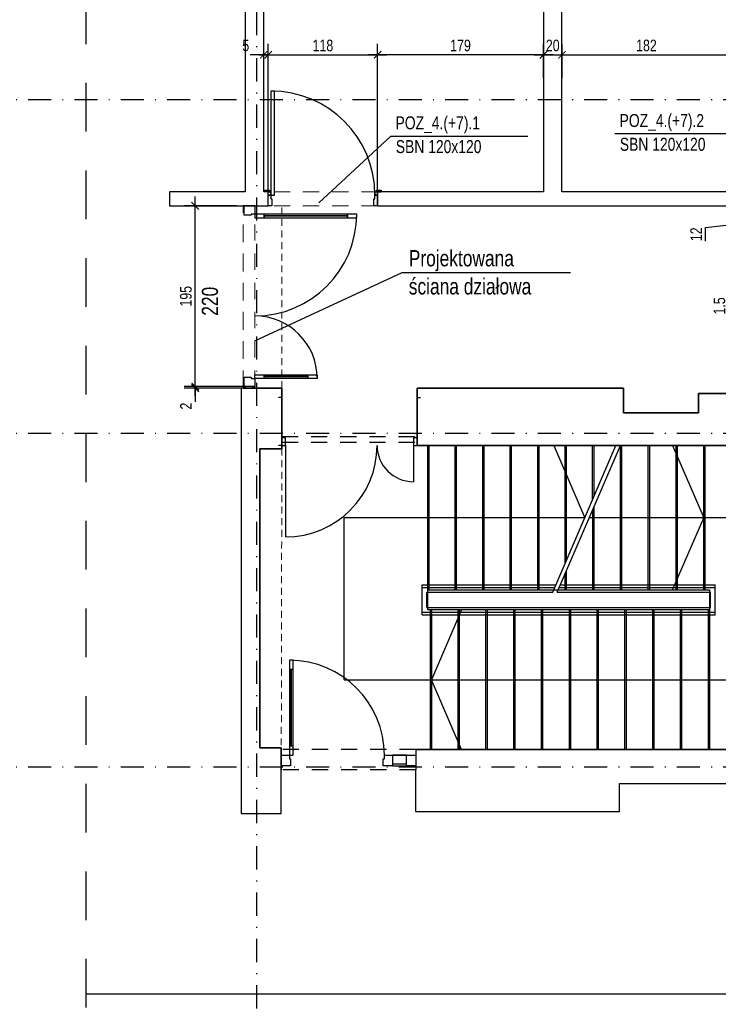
# Model space of a CAD drawing. Header units: metres. Extents: x -2312 to 3188, y -958 to 2058.
# Tile 10 of 13: x 610 to 1363, y 49 to 1111. Entities that reach past the tile are written whole.
import ezdxf

# ---------------------------------------------------------------- set-up
doc = ezdxf.new("R2010")
doc.units = ezdxf.units.M
doc.header["$LTSCALE"] = 50
doc.header["$MEASUREMENT"] = 0
for name, pattern in [('DO', [1, 0.5, -0.24, 0.02, -0.24]), ('DP', [0.63, 0.35, -0.28]), ('Przer. długie kreski', [0.25, 0.15, -0.1])]:
    doc.linetypes.add(name, pattern=pattern)
for name, color, linetype in [('A_konstrukcja_', 7, 'Continuous'), ('A_opis', 7, 'Continuous'), ('BS_lpd', 1, 'DP'), ('BS_wym', 1, 'Continuous'), ('BZ_odn', 1, 'Continuous'), ('BZ_osd', 1, 'DO'), ('BZ_txs', 2, 'Continuous'), ('BZ_wym', 1, 'Continuous'), ('k3_projektowane sciany', 2, 'Continuous'), ('k3_sciany istn', 1, 'DP')]:
    doc.layers.add(name, color=color, linetype=linetype)
doc.styles.add('BIKTS', font='bikromsw.shx', dxfattribs={"width": 0.85})
doc.styles.add('BIKWYM', font='bikromsw.shx', dxfattribs={"width": 0.8})
doc.dimstyles.new('BS_KP_50', dxfattribs={"dimscale": 0.5, "dimtxt": 25, "dimasz": 16, "dimexe": 24, "dimexo": 0, "dimgap": 0, "dimtad": 0, "dimdec": 1, "dimrnd": 0.5, "dimzin": 9, "dimdsep": 46, "dimtxsty": 'BIKWYM', "dimblk": 'ARCHTICK', "dimblk1": 'ARCHTICK', "dimblk2": 'WYM-KP', "dimcen": 0, "dimdle": 20, "dimclrd": 256, "dimclre": 256, "dimclrt": 7, "dimadec": 0, "dimazin": 0, "dimtfac": 0.033333, "dimtdec": 1, "dimtmove": 0, "dimatfit": 3, "dimldrblk": 'ARCHTICK', "dimfxl": 1, "dimtvp": 0.8, "dimtfillclr": 256, "dimtolj": 1, "dimarcsym": 0})
doc.dimstyles.new('BZ_BGR_50', dxfattribs={"dimscale": 0.5, "dimtxt": 25, "dimasz": 1.666667, "dimexe": 0, "dimexo": 0, "dimgap": 0, "dimtad": 0, "dimdec": 1, "dimrnd": 0.5, "dimzin": 9, "dimdsep": 46, "dimtxsty": 'BIKWYM', "dimblk": 'NONE', "dimcen": 0, "dimse1": 1, "dimse2": 1, "dimclrd": 256, "dimclre": 256, "dimclrt": 7, "dimadec": 0, "dimazin": 0, "dimtfac": 0.033333, "dimtdec": 1, "dimtmove": 0, "dimatfit": 3, "dimldrblk": 'NONE', "dimfxl": 1, "dimtvp": 0.8, "dimtolj": 1, "dimarcsym": 0})
doc.dimstyles.new('BZ_KP_50', dxfattribs={"dimscale": 0.5, "dimtxt": 25, "dimasz": 16, "dimexe": 24, "dimexo": 0, "dimgap": 0, "dimtad": 0, "dimdec": 1, "dimrnd": 0.5, "dimzin": 9, "dimdsep": 46, "dimtxsty": 'BIKWYM', "dimblk": 'ARCHTICK', "dimblk1": 'ARCHTICK', "dimblk2": 'WYM-KP', "dimcen": 0, "dimdle": 20, "dimclrd": 256, "dimclre": 256, "dimclrt": 7, "dimadec": 0, "dimazin": 0, "dimtfac": 0.033333, "dimtdec": 1, "dimtmove": 0, "dimatfit": 3, "dimfxl": 1, "dimtvp": 0.8, "dimtfillclr": 256, "dimtolj": 1, "dimarcsym": 0})

# ---------------------------------------------------------------- blocks, each defined once
blk = doc.blocks.new('ARROWHEAD_4')
at = {"color": 0, "linetype": 'Continuous', "lineweight": 0}
blk.add_line((0, 0), (-1, 0), dxfattribs=at)
at = {"color": 0, "linetype": 'Continuous', "lineweight": 0, "flags": 128}
blk.add_lwpolyline([(-1, 0.2679), (0, 0), (-1, -0.2679)], close=True, dxfattribs=at)
blk = doc.blocks.new('_None')
blk = doc.blocks.new('_ArchTick')
at = {"color": 0, "linetype": 'ByBlock', "const_width": 0.15}
blk.add_lwpolyline([(-0.5, -0.5), (0.5, 0.5)], dxfattribs=at)
blk = doc.blocks.new('*D196')
at = {"layer": 'BZ_wym', "lineweight": -2}
for p, q in [((798.9, 715.6), (798.9, 723.6)), ((850.7, 715.6), (786.9, 715.6)), ((848.5, 713.9), (786.9, 713.9)), ((798.9, 715.6), (798.9, 713.9)), ((798.9, 713.9), (798.9, 699.3))]:
    blk.add_line(p, q, dxfattribs=at)
at = {"layer": 'Defpoints', "color": 0}
for p in [(798.9, 713.9), (848.5, 713.9), (850.7, 715.6)]:
    blk.add_point(p, dxfattribs=at)
at = {"layer": 'BZ_wym', "lineweight": -2, "xscale": 8, "yscale": 8, "zscale": 8}
for p, rotation in [((798.9, 715.6), 270), ((798.9, 713.9), 90)]:
    blk.add_blockref('_ArchTick', p, dxfattribs=dict(at, rotation=rotation))
at = {"layer": 'BZ_wym', "color": 7, "insert": (788.9, 694.6), "char_height": 12.5, "attachment_point": 5, "rotation": 90, "style": 'BIKWYM'}
blk.add_mtext('\\A1;2', dxfattribs=at)
blk = doc.blocks.new('WYM-KP')
blk.add_hatch(color=256).paths.add_polyline_path([(-3, 0, 1), (3, 0, 1)])
blk.add_circle((0, 0), 3)
blk = doc.blocks.new('*D197')
at = {"layer": 'BZ_wym', "lineweight": -2}
for p, q in [((798.9, 705.6), (798.9, 920.6)), ((843.5, 910.6), (786.9, 910.6)), ((850.7, 715.6), (786.9, 715.6))]:
    blk.add_line(p, q, dxfattribs=at)
at = {"layer": 'Defpoints', "color": 0}
for p in [(798.9, 910.6), (843.5, 910.6), (850.7, 715.6)]:
    blk.add_point(p, dxfattribs=at)
at = {"layer": 'BZ_wym', "lineweight": -2, "xscale": 8, "yscale": 8, "zscale": 8}
for p, rotation in [((798.9, 910.6), 90), ((798.9, 715.6), 270)]:
    blk.add_blockref('_ArchTick', p, dxfattribs=dict(at, rotation=rotation))
at = {"layer": 'BZ_wym', "color": 7, "insert": (788.9, 813.1), "char_height": 12.5, "attachment_point": 5, "rotation": 90, "style": 'BIKWYM'}
blk.add_mtext('\\A1;195', dxfattribs=at)
blk = doc.blocks.new('*D208')
at = {"layer": 'BS_wym', "lineweight": -2}
for p, q in [((1463.1, 906.2), (1463.1, 914.2)), ((1545, 906.2), (1451.1, 906.2)), ((1463.1, 894.2), (1463.1, 906.2)), ((1349.4, 887.4), (1463.1, 900.2)), ((1545, 894.2), (1451.1, 894.2)), ((1463.1, 894.2), (1463.1, 886.2)), ((1349.4, 872.7), (1349.4, 887.4))]:
    blk.add_line(p, q, dxfattribs=at)
at = {"layer": 'Defpoints', "color": 0}
for p in [(1463.1, 906.2), (1545, 906.2), (1545, 894.2)]:
    blk.add_point(p, dxfattribs=at)
at = {"layer": 'BS_wym', "lineweight": -2, "xscale": 8, "yscale": 8, "zscale": 8}
for p, rotation in [((1463.1, 906.2), 270), ((1463.1, 894.2), 90)]:
    blk.add_blockref('_ArchTick', p, dxfattribs=dict(at, rotation=rotation))
at = {"layer": 'BS_wym', "color": 7, "insert": (1339.4, 880), "char_height": 12.5, "attachment_point": 5, "rotation": 90, "style": 'BIKWYM'}
blk.add_mtext('\\A1;12', dxfattribs=at)
blk = doc.blocks.new('*D213')
at = {"layer": 'BZ_wym', "lineweight": -2}
for p, q in [((1374.6, 812.3), (1463.1, 818)), ((1541.2, 818.7), (1451.1, 818.7)), ((1463.1, 818.7), (1463.1, 826.7)), ((1463.1, 818.7), (1463.1, 817.2)), ((1374.6, 792.8), (1374.6, 812.3)), ((1545, 817.2), (1451.1, 817.2)), ((1463.1, 817.2), (1463.1, 809.2))]:
    blk.add_line(p, q, dxfattribs=at)
at = {"layer": 'Defpoints', "color": 0}
for p in [(1541.2, 818.7), (1463.1, 817.2), (1545, 817.2)]:
    blk.add_point(p, dxfattribs=at)
at = {"layer": 'BZ_wym', "lineweight": -2, "xscale": 8, "yscale": 8, "zscale": 8}
for p, rotation in [((1463.1, 818.7), 270), ((1463.1, 817.2), 90)]:
    blk.add_blockref('_ArchTick', p, dxfattribs=dict(at, rotation=rotation))
at = {"layer": 'BZ_wym', "color": 7, "insert": (1364.6, 802.6), "char_height": 12.5, "attachment_point": 5, "rotation": 90, "style": 'BIKWYM'}
blk.add_mtext('\\A1;1.5', dxfattribs=at)
blk = doc.blocks.new('*D223')
at = {"layer": 'BZ_wym', "lineweight": -2}
for p, q in [((872.8, 925.6), (872.8, 1085.6)), ((877.7, 925.6), (877.7, 1085.6)), ((872.8, 1073.6), (858.2, 1073.6)), ((877.7, 1073.6), (872.8, 1073.6)), ((877.7, 1073.6), (885.7, 1073.6))]:
    blk.add_line(p, q, dxfattribs=at)
at = {"layer": 'Defpoints', "color": 0}
for p in [(872.8, 1073.6), (872.8, 925.6), (877.7, 925.6)]:
    blk.add_point(p, dxfattribs=at)
at = {"layer": 'BZ_wym', "lineweight": -2, "xscale": 8, "yscale": 8, "zscale": 8}
blk.add_blockref('_ArchTick', (872.8, 1073.6), dxfattribs=at)
at = {"layer": 'BZ_wym', "lineweight": -2, "xscale": 8, "yscale": 8, "zscale": 8, "rotation": 180}
blk.add_blockref('_ArchTick', (877.7, 1073.6), dxfattribs=at)
at = {"layer": 'BZ_wym', "color": 7, "insert": (853.5, 1083.6), "char_height": 12.5, "attachment_point": 5, "style": 'BIKWYM'}
blk.add_mtext('\\A1;5', dxfattribs=at)
blk = doc.blocks.new('*D224')
at = {"layer": 'BZ_wym', "lineweight": -2}
for p, q in [((877.7, 925.6), (877.7, 1085.6)), ((995.7, 925.6), (995.7, 1085.6)), ((867.7, 1073.6), (1005.7, 1073.6))]:
    blk.add_line(p, q, dxfattribs=at)
at = {"layer": 'Defpoints', "color": 0}
for p in [(995.7, 1073.6), (877.7, 925.6), (995.7, 925.6)]:
    blk.add_point(p, dxfattribs=at)
at = {"layer": 'BZ_wym', "lineweight": -2, "xscale": 8, "yscale": 8, "zscale": 8, "rotation": 180}
blk.add_blockref('_ArchTick', (877.7, 1073.6), dxfattribs=at)
at = {"layer": 'BZ_wym', "lineweight": -2, "xscale": 8, "yscale": 8, "zscale": 8}
blk.add_blockref('_ArchTick', (995.7, 1073.6), dxfattribs=at)
at = {"layer": 'BZ_wym', "color": 7, "insert": (936.7, 1083.6), "char_height": 12.5, "attachment_point": 5, "style": 'BIKWYM'}
blk.add_mtext('\\A1;118', dxfattribs=at)
blk = doc.blocks.new('*D225')
at = {"layer": 'BZ_wym', "lineweight": -2}
for p, q in [((995.7, 925.6), (995.7, 1085.6)), ((1174.7, 1048.4), (1174.7, 1085.6)), ((1184.7, 1073.6), (985.7, 1073.6))]:
    blk.add_line(p, q, dxfattribs=at)
at = {"layer": 'Defpoints', "color": 0}
for p in [(995.7, 1073.6), (1174.7, 1048.4), (995.7, 925.6)]:
    blk.add_point(p, dxfattribs=at)
at = {"layer": 'BZ_wym', "lineweight": -2, "xscale": 8, "yscale": 8, "zscale": 8, "rotation": 180}
blk.add_blockref('_ArchTick', (995.7, 1073.6), dxfattribs=at)
at = {"layer": 'BZ_wym', "lineweight": -2, "xscale": 8, "yscale": 8, "zscale": 8}
blk.add_blockref('_ArchTick', (1174.7, 1073.6), dxfattribs=at)
at = {"layer": 'BZ_wym', "color": 7, "insert": (1085.2, 1083.6), "char_height": 12.5, "attachment_point": 5, "style": 'BIKWYM'}
blk.add_mtext('\\A1;179', dxfattribs=at)
blk = doc.blocks.new('*D226')
at = {"layer": 'BZ_wym', "lineweight": -2}
for p, q in [((1174.7, 1048.4), (1174.7, 1085.6)), ((1194.7, 1048.4), (1194.7, 1085.6)), ((1164.7, 1073.6), (1204.7, 1073.6))]:
    blk.add_line(p, q, dxfattribs=at)
at = {"layer": 'Defpoints', "color": 0}
for p in [(1194.7, 1073.6), (1174.7, 1048.4), (1194.7, 1048.4)]:
    blk.add_point(p, dxfattribs=at)
at = {"layer": 'BZ_wym', "lineweight": -2, "xscale": 8, "yscale": 8, "zscale": 8, "rotation": 180}
blk.add_blockref('_ArchTick', (1174.7, 1073.6), dxfattribs=at)
at = {"layer": 'BZ_wym', "lineweight": -2, "xscale": 8, "yscale": 8, "zscale": 8}
blk.add_blockref('_ArchTick', (1194.7, 1073.6), dxfattribs=at)
at = {"layer": 'BZ_wym', "color": 7, "insert": (1184.7, 1083.6), "char_height": 12.5, "attachment_point": 5, "style": 'BIKWYM'}
blk.add_mtext('\\A1;20', dxfattribs=at)
blk = doc.blocks.new('*D227')
at = {"layer": 'BZ_wym', "lineweight": -2}
for p, q in [((1194.7, 1048.4), (1194.7, 1085.6)), ((1376.9, 925.6), (1376.9, 1085.6)), ((1184.7, 1073.6), (1386.9, 1073.6))]:
    blk.add_line(p, q, dxfattribs=at)
at = {"layer": 'Defpoints', "color": 0}
for p in [(1376.9, 1073.6), (1194.7, 1048.4), (1376.9, 925.6)]:
    blk.add_point(p, dxfattribs=at)
at = {"layer": 'BZ_wym', "lineweight": -2, "xscale": 8, "yscale": 8, "zscale": 8, "rotation": 180}
blk.add_blockref('_ArchTick', (1194.7, 1073.6), dxfattribs=at)
at = {"layer": 'BZ_wym', "lineweight": -2, "xscale": 8, "yscale": 8, "zscale": 8}
blk.add_blockref('_ArchTick', (1376.9, 1073.6), dxfattribs=at)
at = {"layer": 'BZ_wym', "color": 7, "insert": (1285.8, 1083.6), "char_height": 12.5, "attachment_point": 5, "style": 'BIKWYM'}
blk.add_mtext('\\A1;182', dxfattribs=at)

msp = doc.modelspace()

# ---------------------------------------------------------------- linework, layer by layer
at = {"linetype": 'Continuous'}
msp.add_line((868.506, 648.636), (868.506, 326.012), dxfattribs=at)
at = {"layer": 'A_konstrukcja_', "color": 1, "linetype": 'Przer. długie kreski', "lineweight": 13}
for p, q in [((892.406, 713.936), (892.406, 910.636)), ((892.406, 648.636), (891.806, 326.012))]:
    msp.add_line(p, q, dxfattribs=at)
at = {"layer": 'BS_lpd', "ltscale": 3}
msp.add_line((680.796, 1704.681), (680.796, -217.147), dxfattribs=at)
at = {"layer": 'BZ_osd'}
for p, q in [((865.526, -255.202), (865.526, 1702.427)), ((-1981.428, 1025.336), (1810.194, 1025.336)), ((-1981.428, 665.336), (1811.206, 665.336)), ((-1981.428, 305.336), (1811.206, 305.336))]:
    msp.add_line(p, q, dxfattribs=at)
at = {"layer": 'k3_projektowane sciany', "linetype": 'DP', "lineweight": 5}
for p, q in [((995.709, 925.636), (877.709, 925.636)), ((850.706, 713.936), (850.706, 910.636)), ((850.706, 715.636), (850.706, 910.636)), ((863.206, 715.636), (863.206, 910.636)), ((995.709, 910.636), (877.709, 910.636))]:
    msp.add_line(p, q, dxfattribs=at)
at = {"layer": 'k3_projektowane sciany', "color": 252, "linetype": 'Continuous'}
for p, q in [((851.706, 900.636), (851.706, 910.636)), ((863.206, 910.636), (863.206, 901.836)), ((859.206, 900.636), (851.706, 900.636)), ((863.206, 901.836), (859.206, 901.836)), ((859.206, 901.836), (859.206, 900.636)), ((873.206, 901.836), (863.206, 901.836)), ((863.206, 901.836), (863.206, 897.836)), ((863.206, 897.836), (873.206, 897.836)), ((873.206, 901.836), (873.206, 899.836)), ((963.206, 901.836), (873.206, 901.836)), ((873.206, 897.836), (873.206, 901.836)), ((873.206, 899.836), (963.206, 899.836)), ((873.206, 899.836), (873.206, 897.836)), ((963.206, 899.836), (873.206, 899.836)), ((963.206, 899.836), (873.206, 899.836)), ((873.206, 897.836), (963.206, 897.836)), ((963.206, 899.836), (963.206, 901.836)), ((973.206, 901.836), (963.206, 901.836)), ((963.206, 901.836), (963.206, 897.836)), ((963.206, 897.836), (963.206, 899.836)), ((963.206, 897.836), (973.206, 897.836)), ((973.206, 897.836), (973.206, 901.836)), ((851.706, 725.636), (859.206, 725.636)), ((851.706, 715.636), (851.706, 725.636)), ((859.206, 725.636), (859.206, 724.436)), ((859.206, 724.436), (863.206, 724.436)), ((863.206, 728.436), (873.206, 728.436)), ((863.206, 724.436), (863.206, 728.436)), ((863.206, 724.436), (863.206, 715.636)), ((873.206, 724.436), (863.206, 724.436)), ((873.206, 726.436), (873.206, 728.436)), ((873.206, 728.436), (920.606, 728.436)), ((873.206, 728.436), (873.206, 724.436)), ((873.206, 724.436), (873.206, 726.436)), ((873.206, 726.436), (920.606, 726.436)), ((920.606, 726.436), (873.206, 726.436)), ((920.606, 726.436), (873.206, 726.436)), ((920.606, 724.436), (873.206, 724.436)), ((920.606, 728.436), (920.606, 726.436)), ((920.606, 724.436), (920.606, 728.436)), ((920.606, 728.436), (930.606, 728.436)), ((920.606, 726.436), (920.606, 724.436)), ((930.606, 724.436), (920.606, 724.436)), ((930.606, 728.436), (930.606, 724.436))]:
    msp.add_line(p, q, dxfattribs=at)
at = {"layer": 'k3_projektowane sciany', "linetype": 'Continuous'}
for p, q in [((851.706, 715.636), (850.706, 715.636)), ((851.956, 715.636), (851.706, 715.636)), ((863.206, 715.636), (851.706, 715.636)), ((851.956, 715.636), (851.706, 715.636)), ((851.956, 715.636), (851.956, 713.936)), ((853.206, 715.636), (851.956, 715.636)), ((853.206, 715.636), (851.956, 715.636)), ((853.206, 715.636), (853.206, 713.936)), ((860.706, 715.636), (853.206, 715.636)), ((860.706, 715.636), (853.206, 715.636)), ((860.706, 713.936), (860.706, 715.636)), ((861.956, 715.636), (860.706, 715.636)), ((861.956, 715.636), (860.706, 715.636)), ((861.956, 713.936), (861.956, 715.636)), ((863.206, 715.636), (861.956, 715.636)), ((863.206, 715.636), (861.956, 715.636))]:
    msp.add_line(p, q, dxfattribs=at)
at = {"layer": 'k3_projektowane sciany', "linetype": 'Continuous', "flags": 128}
for points in [[(850.706, 715.636), (850.706, 713.936)], [(850.706, 713.936), (851.956, 713.936)], [(851.956, 713.936), (853.206, 713.936)], [(853.206, 713.936), (860.706, 713.936)], [(860.706, 713.936), (861.956, 713.936)], [(861.956, 713.936), (863.206, 713.936)], [(863.206, 713.936), (863.206, 715.636)]]:
    msp.add_lwpolyline(points, dxfattribs=at)
at = {"layer": 'k3_projektowane sciany', "color": 252, "linetype": 'Continuous'}
for centre, radius, start, end in [((863.206, 901.836), 110, 270, 0), ((863.206, 724.436), 67.4, 0, 90)]:
    msp.add_arc(centre, radius, start, end, dxfattribs=at)
at = {"layer": 'k3_sciany istn', "linetype": 'Continuous'}
for p, q in [((880.509, 1034.536), (880.509, 922.136)), ((884.509, 1034.536), (880.509, 1034.536)), ((884.509, 922.136), (884.509, 1034.536)), ((874.009, 925.636), (874.009, 927.536)), ((874.009, 927.536), (879.009, 927.536)), ((877.709, 925.636), (874.009, 925.636)), ((879.009, 925.636), (874.009, 925.636)), ((877.709, 925.636), (874.009, 925.636)), ((877.709, 922.136), (877.709, 925.636)), ((877.709, 922.136), (877.709, 925.636)), ((877.709, 925.636), (880.209, 925.636)), ((877.709, 922.136), (877.709, 925.636)), ((879.009, 927.536), (879.009, 925.636)), ((880.209, 925.636), (880.209, 922.136)), ((993.209, 922.136), (993.209, 925.636)), ((993.209, 925.636), (995.709, 925.636)), ((994.409, 927.536), (999.409, 927.536)), ((994.409, 925.636), (994.409, 927.536)), ((999.409, 925.636), (994.409, 925.636)), ((995.709, 925.636), (999.409, 925.636)), ((995.709, 922.136), (995.709, 925.636)), ((995.709, 925.636), (995.709, 922.136)), ((995.709, 922.136), (995.709, 925.636)), ((995.709, 925.636), (999.409, 925.636)), ((999.409, 927.536), (999.409, 925.636)), ((877.709, 910.636), (877.709, 922.136)), ((880.209, 922.136), (877.709, 922.136)), ((877.709, 910.636), (877.709, 922.136)), ((877.709, 922.136), (880.509, 922.136)), ((877.709, 910.636), (877.709, 922.136)), ((880.509, 922.136), (880.509, 918.136)), ((880.509, 922.136), (884.509, 922.136)), ((880.509, 918.136), (881.709, 918.136)), ((881.709, 918.136), (881.709, 910.636)), ((991.709, 910.636), (991.709, 918.136)), ((991.709, 918.136), (992.909, 918.136)), ((992.909, 918.136), (992.909, 922.136)), ((992.909, 922.136), (995.709, 922.136)), ((995.709, 922.136), (993.209, 922.136)), ((995.709, 910.636), (995.709, 922.136)), ((995.709, 922.136), (995.709, 910.636)), ((995.709, 910.636), (995.709, 922.136)), ((851.706, 910.636), (850.706, 910.636)), ((851.956, 910.636), (851.706, 910.636)), ((851.706, 910.636), (863.206, 910.636)), ((851.956, 910.636), (851.706, 910.636)), ((853.206, 910.636), (851.956, 910.636)), ((853.206, 910.636), (851.956, 910.636)), ((860.706, 910.636), (853.206, 910.636)), ((860.706, 910.636), (853.206, 910.636)), ((861.956, 910.636), (860.706, 910.636)), ((861.956, 910.636), (860.706, 910.636)), ((863.206, 910.636), (861.956, 910.636)), ((863.206, 910.636), (861.956, 910.636)), ((881.709, 910.636), (877.709, 910.636)), ((995.709, 910.636), (991.709, 910.636)), ((863.206, 713.936), (892.406, 713.936)), ((877.106, 713.936), (868.106, 713.936)), ((892.406, 713.936), (892.406, 661.636)), ((1038.407, 661.636), (1038.407, 713.936)), ((1038.407, 713.936), (1261.007, 713.936)), ((1261.007, 713.936), (1261.007, 687.236)), ((892.406, 703.936), (888.706, 703.936)), ((892.406, 660.236), (892.406, 703.936)), ((892.406, 660.236), (892.406, 703.936)), ((1038.407, 660.236), (1038.407, 703.936)), ((1038.407, 660.236), (1038.407, 703.936)), ((1038.407, 703.936), (1042.107, 703.936)), ((1342.107, 687.236), (1342.107, 708.236)), ((1342.107, 708.236), (1394.882, 708.236)), ((1261.007, 687.236), (1342.107, 687.236)), ((892.406, 652.236), (892.406, 660.236)), ((896.406, 660.236), (892.406, 660.236)), ((892.406, 660.236), (892.406, 652.236)), ((892.406, 652.236), (892.406, 660.236)), ((896.406, 652.236), (896.406, 660.236)), ((1038.407, 660.236), (1034.407, 660.236)), ((1034.407, 660.236), (1034.407, 652.236)), ((1037.806, 661.636), (1038.407, 661.636)), ((1038.407, 652.236), (1038.407, 660.236)), ((1038.407, 652.236), (1038.407, 660.236)), ((1038.407, 652.236), (1038.407, 660.236)), ((892.406, 648.636), (868.506, 648.636)), ((892.406, 652.236), (888.706, 652.236)), ((892.406, 652.236), (888.706, 652.236)), ((892.406, 655.636), (892.406, 648.636)), ((892.406, 652.236), (896.406, 652.236)), ((896.406, 652.236), (896.406, 553.436)), ((1034.407, 652.236), (1038.407, 652.236)), ((1034.407, 652.236), (1034.407, 613.036)), ((1038.407, 652.236), (1038.407, 655.636)), ((1038.407, 652.236), (1042.107, 652.236)), ((1261.007, 652.236), (1038.407, 652.236)), ((1038.407, 652.236), (1042.107, 652.236)), ((1049.806, 474.836), (1049.806, 652.236)), ((1051.306, 496.236), (1051.306, 652.236)), ((1079.466, 496.236), (1079.466, 652.236)), ((1080.966, 496.236), (1080.966, 652.236)), ((1109.126, 496.236), (1109.126, 652.236)), ((1110.626, 496.236), (1110.626, 652.236)), ((1138.786, 496.236), (1138.786, 652.236)), ((1140.286, 496.236), (1140.286, 652.236)), ((1168.446, 496.236), (1168.446, 652.236)), ((1169.946, 496.236), (1169.946, 652.236)), ((1184.641, 493.736), (1252.918, 652.236)), ((1185.718, 652.236), (1219.318, 574.236)), ((1189.641, 493.736), (1257.918, 652.236)), ((1198.106, 524.995), (1198.106, 652.236)), ((1199.606, 528.477), (1199.606, 652.236)), ((1227.766, 593.849), (1227.766, 652.236)), ((1229.266, 597.331), (1229.266, 652.236)), ((1257.856, 496.236), (1257.856, 652.236)), ((1259.356, 496.236), (1259.356, 652.236)), ((1342.107, 652.236), (1261.007, 652.236)), ((1287.806, 496.236), (1287.806, 652.236)), ((1289.306, 496.236), (1289.306, 652.236)), ((1314.107, 652.236), (1347.706, 574.236)), ((1317.756, 496.236), (1317.756, 652.236)), ((1319.256, 496.236), (1319.256, 652.236)), ((1394.882, 652.236), (1342.107, 652.236)), ((1347.706, 496.236), (1347.706, 652.236)), ((1349.206, 496.236), (1349.206, 652.236)), ((1229.406, 496.236), (1229.406, 586.049)), ((1219.318, 574.236), (959.806, 574.236)), ((959.806, 399.436), (959.806, 574.236)), ((1436.146, 574.236), (1224.318, 574.236)), ((1227.906, 496.236), (1227.906, 582.567)), ((1314.107, 496.236), (1347.706, 574.236)), ((1197.956, 496.236), (1197.956, 513.039)), ((1199.456, 496.236), (1199.456, 516.521)), ((1043.806, 501.736), (1188.087, 501.736)), ((1043.806, 469.336), (1043.806, 501.736)), ((1193.087, 501.736), (1359.806, 501.736)), ((1359.806, 469.336), (1359.806, 501.736)), ((1043.806, 498.736), (1186.795, 498.736)), ((1048.806, 493.736), (1184.641, 493.736)), ((1048.806, 477.336), (1048.806, 493.736)), ((1049.806, 496.236), (1185.718, 496.236)), ((1049.806, 474.836), (1049.806, 496.236)), ((1049.806, 496.236), (1353.806, 496.236)), ((1189.641, 493.736), (1354.806, 493.736)), ((1190.718, 496.236), (1353.806, 496.236)), ((1191.795, 498.736), (1359.806, 498.736)), ((1353.806, 496.236), (1353.806, 324.036)), ((1353.806, 496.236), (1353.806, 474.836)), ((1354.806, 477.336), (1354.806, 493.736)), ((1043.806, 472.336), (1359.806, 472.336)), ((1043.806, 469.336), (1359.806, 469.336)), ((1048.806, 477.336), (1354.806, 477.336)), ((1353.806, 474.836), (1049.806, 474.836)), ((1353.806, 474.836), (1049.806, 474.836)), ((1052.306, 474.836), (1052.306, 324.036)), ((1053.806, 474.836), (1053.806, 324.036)), ((1086.286, 474.836), (1053.806, 399.436)), ((1082.306, 474.836), (1082.306, 324.036)), ((1083.806, 474.836), (1083.806, 324.036)), ((1112.306, 474.836), (1112.306, 324.036)), ((1113.806, 474.836), (1113.806, 324.036)), ((1142.306, 474.836), (1142.306, 324.036)), ((1143.806, 474.836), (1143.806, 324.036)), ((1172.306, 474.836), (1172.306, 324.036)), ((1173.806, 474.836), (1173.806, 324.036)), ((1202.306, 474.836), (1202.306, 324.036)), ((1203.806, 474.836), (1203.806, 324.036)), ((1232.306, 474.836), (1232.306, 324.036)), ((1233.806, 474.836), (1233.806, 324.036)), ((1262.306, 474.836), (1262.306, 324.036)), ((1263.806, 474.836), (1263.806, 324.036)), ((1292.306, 474.836), (1292.306, 324.036)), ((1293.806, 474.836), (1293.806, 324.036)), ((1322.306, 474.836), (1322.306, 324.036)), ((1323.806, 474.836), (1323.806, 324.036)), ((1352.306, 474.836), (1352.306, 324.036)), ((900.606, 420.436), (900.606, 410.436)), ((904.606, 420.436), (900.606, 420.436)), ((904.606, 410.436), (904.606, 420.436)), ((902.606, 410.436), (900.606, 410.436)), ((900.606, 410.436), (900.606, 328.036)), ((900.606, 410.436), (904.606, 410.436)), ((902.606, 328.036), (902.606, 410.436)), ((904.606, 410.436), (902.606, 410.436)), ((902.606, 410.436), (902.606, 328.036)), ((902.606, 410.436), (902.606, 328.036)), ((904.606, 328.036), (904.606, 410.436)), ((959.806, 399.436), (1436.146, 399.436)), ((1086.286, 324.036), (1053.806, 399.436)), ((868.506, 326.012), (891.806, 326.012)), ((891.806, 326.012), (891.806, 324.036)), ((891.806, 324.036), (891.806, 318.036)), ((900.606, 328.036), (902.606, 328.036)), ((904.606, 328.036), (900.606, 328.036)), ((900.606, 328.036), (900.606, 318.036)), ((902.606, 328.036), (904.606, 328.036)), ((904.606, 318.036), (904.606, 328.036)), ((1036.732, 324.036), (1256.732, 324.036)), ((1036.806, 324.036), (1036.806, 318.036)), ((1256.732, 324.036), (1511.006, 324.036)), ((891.806, 318.036), (891.806, 306.536)), ((891.806, 306.536), (891.806, 318.036)), ((891.806, 318.036), (900.606, 318.036)), ((891.806, 318.036), (891.806, 306.536)), ((900.606, 318.036), (900.606, 314.036)), ((900.606, 318.036), (904.606, 318.036)), ((900.606, 314.036), (901.806, 314.036)), ((901.806, 314.036), (901.806, 306.536)), ((1001.806, 306.536), (1001.806, 314.036)), ((1001.806, 314.036), (1003.006, 314.036)), ((1003.006, 314.036), (1003.006, 318.036)), ((1003.006, 318.036), (1011.806, 318.036)), ((1011.806, 318.036), (1011.806, 306.536)), ((1026.806, 318.036), (1011.806, 318.036)), ((1011.806, 318.036), (1011.806, 306.536)), ((1011.806, 318.036), (1026.806, 318.036)), ((1026.806, 308.336), (1011.806, 308.336)), ((1026.806, 306.536), (1026.806, 318.036)), ((1026.806, 318.036), (1036.806, 318.036)), ((1026.806, 306.536), (1026.806, 318.036)), ((1036.806, 318.036), (1036.806, 306.536)), ((1036.806, 318.036), (1036.806, 306.536)), ((1036.806, 318.036), (1036.806, 306.536)), ((891.806, 306.536), (891.806, 302.036)), ((901.806, 306.536), (891.806, 306.536)), ((1011.806, 306.536), (1001.806, 306.536)), ((1011.806, 306.536), (1026.806, 306.536)), ((1036.806, 306.536), (1026.806, 306.536)), ((1036.806, 306.536), (1036.806, 302.036))]:
    msp.add_line(p, q, dxfattribs=at)
at = {"layer": 'k3_sciany istn', "linetype": 'DP'}
for p, q in [((892.406, 661.636), (1038.407, 661.636)), ((892.406, 655.636), (1038.407, 655.636)), ((1036.806, 324.036), (891.806, 324.036)), ((1036.806, 302.036), (891.806, 302.036))]:
    msp.add_line(p, q, dxfattribs=at)
at = {"layer": 'k3_sciany istn', "linetype": 'Continuous', "flags": 128}
for points in [[(852.873, 1563.436), (852.873, 925.636)], [(872.823, 925.636), (872.823, 1563.436)], [(1174.726, 1564.436), (1174.726, 925.636)], [(1194.676, 925.636), (1194.676, 1555.936)], [(852.873, 925.636), (771.108, 925.636)], [(771.108, 925.636), (771.108, 910.636)], [(877.709, 925.636), (872.823, 925.636)], [(1174.726, 925.636), (995.709, 925.636)], [(1376.912, 925.636), (1194.676, 925.636)], [(771.108, 910.636), (877.709, 910.636)], [(995.709, 910.636), (1376.912, 910.636)], [(848.506, 713.936), (848.506, 255.212)], [(892.406, 713.936), (848.506, 713.936)], [(892.406, 648.636), (892.406, 713.936)], [(1261.007, 713.936), (1038.407, 713.936)], [(1038.407, 713.936), (1038.407, 652.236)], [(1261.007, 687.236), (1261.007, 713.936)], [(1394.882, 708.236), (1342.107, 708.236)], [(1342.107, 708.236), (1342.107, 687.236)], [(1342.107, 687.236), (1261.007, 687.236)], [(868.506, 326.012), (868.506, 648.636)], [(868.506, 648.636), (892.406, 648.636)], [(1038.407, 652.236), (1261.007, 652.236)], [(1261.007, 652.236), (1342.107, 652.236)], [(1342.107, 652.236), (1394.882, 652.236)], [(891.806, 326.012), (868.506, 326.012)], [(891.806, 255.212), (891.806, 326.012)], [(1256.732, 324.036), (1036.732, 324.036)], [(1511.006, 324.036), (1256.732, 324.036)], [(1036.732, 302.036), (1036.732, 257.336)], [(1256.732, 287.336), (1491.406, 287.336)], [(1256.732, 257.336), (1256.732, 287.336)], [(848.506, 255.212), (891.806, 255.212)], [(1036.732, 257.336), (1256.732, 257.336)], [(1508.406, 60.236), (680.796, 60.236)]]:
    msp.add_lwpolyline(points, dxfattribs=at)
at = {"layer": 'k3_sciany istn', "linetype": 'Continuous'}
for centre, radius, start, end in [((880.509, 922.136), 112.4, 0, 90), ((896.406, 652.236), 98.8, 270, 0), ((1034.407, 652.236), 39.2, 180, 270), ((900.606, 318.036), 102.4, 0, 90)]:
    msp.add_arc(centre, radius, start, end, dxfattribs=at)

# ---------------------------------------------------------------- block references
at = {"layer": 'A_opis', "color": 59, "linetype": 'Continuous', "lineweight": 15, "xscale": 0.0912, "yscale": 0.0912, "zscale": 0.0912, "rotation": 171.1621055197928}
msp.add_blockref('ARROWHEAD_4', (854.242, 838.699), dxfattribs=at)

# ---------------------------------------------------------------- texts
at = {"layer": 'BZ_txs', "style": 'BIKTS', "width": 0.8}
for s, height, p in [('POZ_4.(+7).2', 14, (1256.85, 995.682)), ('POZ_4.(+7).1', 14, (1015.095, 993.188)), ('SBN 120x120', 14, (1015.348, 967.572)), ('SBN 120x120', 14, (1257.104, 970.066)), ('Projektowana', 17.5, (1029.385, 845.373)), ('ściana działowa', 17.5, (1029.385, 815.017))]:
    msp.add_text(s, height=height, dxfattribs=at).set_placement(p)
msp.add_text('220', height=17.5, rotation=90, dxfattribs=at).set_placement((823.502, 792.078))

# ---------------------------------------------------------------- dimensions: what is measured, and where the dimension line sits
at = {"layer": 'BS_wym'}
dim = msp.add_linear_dim(base=(1463.136, 906.236), p1=(1545.036, 894.236), p2=(1545.036, 906.236), angle=90, dimstyle='BS_KP_50', override={"dimdec": 0, "dimrnd": 1, "dimtmove": 1, "dimatfit": 1}, dxfattribs=at)
dim.commit()
dim.dimension.update_dxf_attribs({"geometry": '*D208', "text_midpoint": (1349.396, 887.427), "dimtype": 160})
at = {"layer": 'BZ_wym'}
for base, p1, p2, picture, middle in [((872.823, 1073.636), (877.709, 925.636), (872.823, 925.636), '*D223', (853.489, 1083.636)), ((995.709, 1073.636), (877.709, 925.636), (995.709, 925.636), '*D224', (936.709, 1083.636)), ((995.709, 1073.636), (1174.726, 1048.422), (995.709, 925.636), '*D225', (1085.217, 1083.636)), ((1194.676, 1073.636), (1174.726, 1048.422), (1194.676, 1048.422), '*D226', (1184.701, 1083.636)), ((1376.912, 1073.636), (1194.676, 1048.422), (1376.912, 925.636), '*D227', (1285.794, 1083.636))]:
    dim = msp.add_linear_dim(base=base, p1=p1, p2=p2, dimstyle='BZ_KP_50', override={"dimdec": 0, "dimrnd": 1, "dimatfit": 1}, dxfattribs=at)
    dim.commit()
    dim.dimension.update_dxf_attribs({"geometry": picture, "text_midpoint": middle})
for base, p2, picture, middle in [((798.899, 910.636), (843.475, 910.636), '*D197', (788.899, 813.136)), ((798.899, 713.936), (848.506, 713.936), '*D196', (788.899, 694.603))]:
    dim = msp.add_linear_dim(base=base, p1=(850.706, 715.636), p2=p2, angle=90, dimstyle='BZ_KP_50', override={"dimdec": 0, "dimrnd": 1, "dimatfit": 1}, dxfattribs=at)
    dim.commit()
    dim.dimension.update_dxf_attribs({"geometry": picture, "text_midpoint": middle})
dim = msp.add_linear_dim(base=(1463.136, 817.236), p1=(1541.206, 818.736), p2=(1545.036, 817.236), angle=90, dimstyle='BZ_KP_50', override={"dimdec": 2, "dimrnd": 0.1, "dimtmove": 1, "dimatfit": 1}, dxfattribs=at)
dim.commit()
dim.dimension.update_dxf_attribs({"geometry": '*D213', "text_midpoint": (1374.552, 812.331), "dimtype": 160})

# ---------------------------------------------------------------- leaders
at = {"layer": 'BZ_odn'}
for points in [[(1425.079, 916.301), (1399.584, 988.268), (1251.758, 988.268)], [(932.304, 913.807), (1010.002, 985.774), (1157.828, 985.774)], [(863.206, 764.92), (1022.385, 838.642), (1203.718, 838.642)]]:
    msp.add_leader(points, dimstyle='BZ_BGR_50', dxfattribs=at)

doc.saveas('drawing.dxf')
